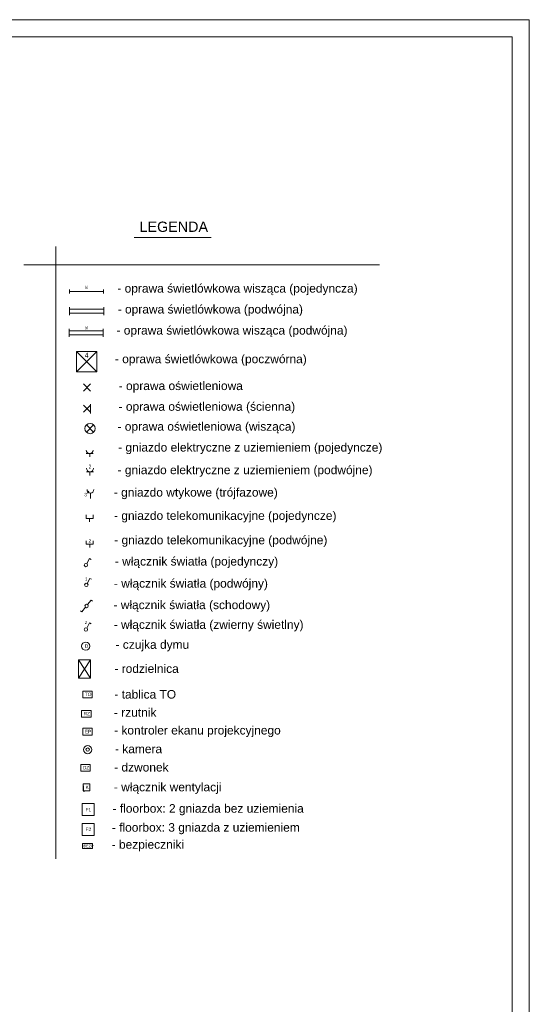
# Model space of a CAD drawing. Header units: millimetres. Extents: x 7052 to 69970, y -1719 to 15326.
# Tile 130 of 160: x 57209 to 58699, y 12448 to 15326. Entities that reach past the tile are written whole.
import ezdxf
from ezdxf.enums import TextEntityAlignment as Align

# ---------------------------------------------------------------- set-up
doc = ezdxf.new("R2010")
doc.units = ezdxf.units.MM
doc.linetypes.add('ArcadiaLine3449077713', pattern=[0])
for name, color, linetype, lineweight in [('m_elektryka', 10, 'Continuous', 5), ('m_tabela', 7, 'Continuous', 20), ('m_tekst', 7, 'Continuous', 13), ('m_telekomunikacja', 1, 'Continuous', 5), ('m_went+klima', 1, 'Continuous', 5), ('m_ściany', 7, 'Continuous', 30)]:
    doc.layers.add(name, color=color, linetype=linetype, lineweight=lineweight)
doc.styles.add('ARIAL', font='arial.ttf')
doc.styles.add('DIM', font='dim', dxfattribs={"width": 0.75})
doc.styles.add('PIOTR', font='arial.ttf', dxfattribs={"height": 10})
doc.styles.get("Standard").update_dxf_attribs({"font": 'arial.ttf'})

# ---------------------------------------------------------------- blocks, each defined once
blk = doc.blocks.new('oprawa ścienna')
at = {"layer": 'm_elektryka', "color": 0}
for p, q in [((10.6, 10.6), (-10.6, -10.6)), ((-10.6, 10.6), (10.6, -10.6))]:
    blk.add_line(p, q, dxfattribs=at)
at = {"layer": 'm_elektryka', "color": 0, "ltscale": 0.4}
blk.add_line((10.6, 13.6), (10.6, -13.6), dxfattribs=at)
blk = doc.blocks.new('oświetlenie')
at = {"layer": 'm_elektryka', "color": 0}
for p, q in [((10.6, 10.6), (-10.6, -10.6)), ((-10.6, 10.6), (10.6, -10.6))]:
    blk.add_line(p, q, dxfattribs=at)
blk = doc.blocks.new('świetlówka 2')
at = {"layer": 'm_elektryka', "color": 0, "ltscale": 0.4}
for p, q in [((-100, -6), (-100, 0)), ((0, -6), (0, 0)), ((-100, -6), (0, -6)), ((-100, -12), (-100, -6)), ((-100, -18), (-100, -12)), ((-100, -18), (0, -18)), ((-100, -24), (-100, -18)), ((0, -12), (0, -6)), ((0, -18), (0, -12)), ((0, -24), (0, -18))]:
    blk.add_line(p, q, dxfattribs=at)
blk = doc.blocks.new('gniazdo z u')
at = {"layer": 'm_elektryka', "color": 0}
for p, q in [((-20, -10), (0, -10)), ((-10, -20), (-10, -10))]:
    blk.add_line(p, q, dxfattribs=at)
blk.add_arc((-10, 0), 10, 180, 0, dxfattribs=at)
blk = doc.blocks.new('właczn ik pojedynczy')
at = {"layer": 'm_elektryka', "color": 0}
for p in [(-12.4, 12.7), (0, 0)]:
    blk.add_line(p, (-14.8, 8.3), dxfattribs=at)
blk.add_circle((4.4, -2.4), 5, dxfattribs=at)
blk = doc.blocks.new('świetlówka 1')
at = {"layer": 'm_elektryka', "color": 0, "ltscale": 0.4}
for p, q in [((0, 0), (0, 6)), ((0, 0), (100, 0)), ((0, -6), (0, 0)), ((100, 0), (100, 6)), ((100, -6), (100, 0))]:
    blk.add_line(p, q, dxfattribs=at)
blk = doc.blocks.new('g telekomunikacyjne')
at = {"layer": 'm_elektryka', "color": 0, "ltscale": 0.4}
for p, q in [((-10, 10), (-10, 0)), ((10, 0), (-10, 0)), ((10, 10), (10, 0))]:
    blk.add_line(p, q, dxfattribs=at)
at = {"layer": 'm_elektryka', "color": 0}
blk.add_line((0, -10), (0, 0), dxfattribs=at)
blk = doc.blocks.new('wlacznik schodowy')
at = {"layer": 'm_elektryka', "color": 0}
for p, q in [((0, 0), (10.6, 13.3)), ((10.6, 13.3), (14.5, 10.1)), ((-20.8, -17.9), (-16.9, -21.1)), ((-6.3, -7.8), (-16.9, -21.1))]:
    blk.add_line(p, q, dxfattribs=at)
blk.add_circle((-3.1, -3.9), 5, dxfattribs=at)
blk = doc.blocks.new('g trojfazowe')
at = {"layer": 'm_elektryka', "color": 0, "ltscale": 0.4}
blk.add_line((-4.6, 5.2), (-9, 0.1), dxfattribs=at)
at = {"layer": 'm_elektryka', "color": 0}
blk.add_line((0, -15.9), (0, 0), dxfattribs=at)
blk.add_arc((0, 10), 10, 180, 0, dxfattribs=at)
at = {"layer": 'm_elektryka', "color": 0, "style": 'ARIAL'}
blk.add_text('3 ', height=10, dxfattribs=at).set_placement((-18.2, -9.5))
blk = doc.blocks.new('*B19', base_point=(1590, 314))
at = {"linetype": 'ArcadiaLine3449077713', "lineweight": 18}
for p, q in [((1290, 14), (1290, 614)), ((1290, 614), (1890, 614)), ((1890, 614), (1290, 14)), ((1890, 14), (1290, 614)), ((1890, 614), (1890, 14)), ((1890, 14), (1290, 14))]:
    blk.add_line(p, q, dxfattribs=at)

msp = doc.modelspace()

# ---------------------------------------------------------------- linework, layer by layer
at = {"layer": 'm_elektryka', "ltscale": 3}
for p, q in [((57381, 13454.8), (57415.5, 13454.8)), ((57381, 13401.6), (57381, 13454.8)), ((57381, 13454.8), (57415.5, 13401.6)), ((57381, 13401.6), (57415.5, 13454.8)), ((57415.5, 13454.8), (57415.5, 13401.6)), ((57415.5, 13401.6), (57381, 13401.6)), ((57392.2, 12903.6), (57392.2, 12918.6)), ((57392.2, 12918.6), (57422.2, 12918.6)), ((57422.2, 12903.6), (57392.2, 12903.6)), ((57422.2, 12918.6), (57422.2, 12903.6))]:
    msp.add_line(p, q, dxfattribs=at)
at = {"layer": 'm_elektryka'}
for p, q in [((57421.1, 13363.9), (57393.1, 13363.9)), ((57393.1, 13363.9), (57393.1, 13343.9)), ((57421.1, 13343.9), (57421.1, 13363.9)), ((57393.1, 13343.9), (57421.1, 13343.9)), ((57417.6, 13307.5), (57389.6, 13307.5)), ((57389.6, 13307.5), (57389.6, 13287.5)), ((57417.6, 13287.5), (57417.6, 13307.5)), ((57389.6, 13287.5), (57417.6, 13287.5)), ((57421.1, 13255.2), (57393.1, 13255.2)), ((57393.1, 13255.2), (57393.1, 13235.2)), ((57421.1, 13235.2), (57421.1, 13255.2)), ((57393.1, 13235.2), (57421.1, 13235.2)), ((57415.3, 13149.6), (57387.3, 13149.6)), ((57387.3, 13149.6), (57387.3, 13129.6)), ((57387.3, 13129.6), (57415.3, 13129.6)), ((57415.3, 13129.6), (57415.3, 13149.6)), ((57391.5, 13034.9), (57391.5, 12999.9)), ((57426.5, 13034.9), (57391.5, 13034.9)), ((57426.5, 12999.9), (57426.5, 13034.9)), ((57391.5, 12999.9), (57426.5, 12999.9)), ((57391.5, 12977), (57391.5, 12942)), ((57426.5, 12977), (57391.5, 12977)), ((57426.5, 12942), (57426.5, 12977)), ((57391.5, 12942), (57426.5, 12942))]:
    msp.add_line(p, q, dxfattribs=at)
at = {"layer": 'm_elektryka', "ltscale": 2}
msp.add_circle((57414.5, 14131.2), 15, dxfattribs=at)
at = {"layer": 'm_elektryka'}
msp.add_circle((57402, 13495.2), 12, dxfattribs=at)
at = {"layer": 'm_tabela'}
for p, q in [((58698.7, 15326.3), (50288.7, 15326.3)), ((58698.7, 9386.3), (58698.7, 15326.3)), ((58648.7, 15276.3), (50338.7, 15276.3)), ((58648.7, 9436.3), (58648.7, 15276.3))]:
    msp.add_line(p, q, dxfattribs=at)
at = {"layer": 'm_tabela', "color": 8, "linetype": 'Continuous'}
for p, q in [((57543.7, 14689.6), (57768.9, 14689.6)), ((57314.7, 14663.8), (57314.7, 12873.6)), ((57221, 14609.5), (58261.2, 14609.5))]:
    msp.add_line(p, q, dxfattribs=at)
at = {"layer": 'm_telekomunikacja'}
for radius in [12, 5]:
    msp.add_circle((57407.7, 13192.8), radius, dxfattribs=at)
at = {"layer": 'm_went+klima'}
for p, q in [((57414, 13092.3), (57394, 13092.3)), ((57394, 13092.3), (57394, 13072.3)), ((57394, 13072.3), (57414, 13072.3)), ((57414, 13072.3), (57414, 13092.3))]:
    msp.add_line(p, q, dxfattribs=at)
at = {"layer": 'm_ściany'}
for p, q in [((57394, 13087.3), (57394, 13072.3)), ((57394, 13072.3), (57399.7, 13072.3))]:
    msp.add_line(p, q, dxfattribs=at)

# ---------------------------------------------------------------- block references
at = {"layer": 'm_elektryka'}
for name, p in [('świetlówka 1', (57354.1, 14531.8)), ('świetlówka 2', (57454.8, 14486.5)), ('świetlówka 2', (57453.3, 14422.9)), ('oświetlenie', (57405.7, 14251.4)), ('oprawa ścienna', (57405.7, 14189.3)), ('oświetlenie', (57414.5, 14131.2)), ('gniazdo z u', (57423.7, 14068.2)), ('g trojfazowe', (57415.7, 13942.7)), ('g telekomunikacyjne', (57413.4, 13868.6)), ('g telekomunikacyjne', (57413.5, 13793.1)), ('wlacznik schodowy', (57407.6, 13616.5))]:
    msp.add_blockref(name, p, dxfattribs=at)
at = {"layer": 'm_elektryka', "linetype": 'Continuous', "lineweight": 0, "xscale": 0.1000000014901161, "yscale": 0.09999999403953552, "zscale": 0.1}
msp.add_blockref('*B19', (57404.7, 14326.9), dxfattribs=at)
at = {"layer": 'm_elektryka', "xscale": 1.04, "yscale": 1.04, "zscale": 1.04}
msp.add_blockref('gniazdo z u', (57424.7, 14015.2), dxfattribs=at)
at = {"layer": 'm_elektryka', "rotation": 270}
for p in [(57404.8, 13736.5), (57406, 13678.5), (57404.9, 13548.2)]:
    msp.add_blockref('właczn ik pojedynczy', p, dxfattribs=at)

# ---------------------------------------------------------------- texts
at = {"layer": 'm_elektryka', "attachment_point": 1, "style": 'DIM'}
for s, width, gutter_width, insert, char_height in [('W', 54.427, 75, (57399.9, 14549.1), 10), ('W', 54.427, 75, (57399.5, 14430.7), 10), ('2', 70.754, 97.5, (57410.7, 14026.2), 13), ('2', 54.427, 75, (57401.1, 13695.8), 10)]:
    msp.add_mtext_dynamic_manual_height_columns(s, width=width, gutter_width=gutter_width, heights=[0], dxfattribs=dict(at, insert=insert, char_height=char_height))
at = {"layer": 'm_elektryka', "char_height": 10, "attachment_point": 1}
for s, insert in [('2', (57410.1, 13807.6)), ('z', (57399.6, 13570.4))]:
    msp.add_mtext_dynamic_manual_height_columns(s, width=54.427, gutter_width=75, heights=[0], dxfattribs=dict(at, insert=insert))
at = {"layer": 'm_tabela', "color": 8, "linetype": 'Continuous', "insert": (57659.4, 14720.9), "char_height": 30, "width": 1008.605, "attachment_point": 5, "style": 'PIOTR'}
msp.add_mtext('LEGENDA', dxfattribs=at)
at = {"layer": 'm_tekst', "color": 7, "linetype": 'Continuous', "lineweight": 0, "width": 0.7}
msp.add_text('4', height=15, dxfattribs=at).set_placement((57404.7, 14345.9), align=Align.MIDDLE_CENTER)
at = {"layer": 'm_tekst', "ltscale": 3, "char_height": 25, "attachment_point": 1, "style": 'PIOTR'}
for s, insert in [('- oprawa świetlówkowa wisząca (pojedyncza) ', (57494.4, 14553.6)), ('- oprawa świetlówkowa (podwójna)', (57495.5, 14492.5)), ('- oprawa świetlówkowa wisząca (podwójna)', (57491.9, 14430.9)), ('- oprawa świetlówkowa (poczwórna)', (57487.2, 14347.2)), ('- oprawa oświetleniowa', (57498.4, 14268.7)), ('- oprawa oświetleniowa (ścienna)', (57498, 14208.2)), ('- oprawa oświetleniowa (wisząca)', (57494.9, 14149.9)), ('- gniazdo elektryczne z uziemieniem (pojedyncze)', (57496.7, 14088.9)), ('- gniazdo elektryczne z uziemieniem (podwójne)', (57495.1, 14022.8)), ('- gniazdo wtykowe (trójfazowe)', (57484, 13957.3)), ('- gniazdo telekomunikacyjne (pojedyncze)', (57484.7, 13889.3)), ('- gniazdo telekomunikacyjne (podwójne)', (57485.3, 13818)), ('- włącznik światła (pojedynczy)', (57487.1, 13755.7)), ('- włącznik światła (podwójny)', (57484.4, 13691.2)), ('- włącznik światła (schodowy)', (57483.1, 13628.4)), ('- włącznik światła (zwierny świetlny)', (57483.8, 13570.8)), ('- czujka dymu', (57489.1, 13512.4)), ('- rodzielnica', (57485.8, 13442)), ('- tablica TO', (57485.7, 13366.9)), ('- rzutnik', (57484.5, 13313.9)), ('- kontroler ekanu projekcyjnego', (57484.9, 13261.9)), ('- kamera', (57487.5, 13207.3)), ('- dzwonek', (57485, 13153.7)), ('- włącznik wentylacji', (57484.3, 13095.9)), ('- floorbox: 2 gniazda bez uziemienia', (57480.4, 13033.4)), ('- floorbox: 3 gniazda z uziemieniem', (57478.4, 12977.9)), ('- bezpieczniki', (57477.8, 12928.1))]:
    msp.add_mtext_dynamic_manual_height_columns(s, width=907.34, gutter_width=350, heights=[0], dxfattribs=dict(at, insert=insert))
at = {"layer": 'm_tekst', "color": 1, "attachment_point": 1}
for s, insert, char_height in [('D', (57399.1, 13500.3), 10), ('TO', (57399.3, 13359.4), 10), ('RZ', (57395.8, 13302.9), 10), ('EP', (57399.4, 13250.6), 10), ('DZ', (57393.5, 13145.1), 10), ('K', (57401.5, 13087.8), 10), ('F1', (57401.6, 13022.5), 10), ('F2', (57401.7, 12964.6), 10), ('BEZP', (57395.5, 12915.2), 8)]:
    msp.add_mtext_dynamic_manual_height_columns(s, width=54.427, gutter_width=75, heights=[0], dxfattribs=dict(at, insert=insert, char_height=char_height))

doc.saveas('drawing.dxf')
